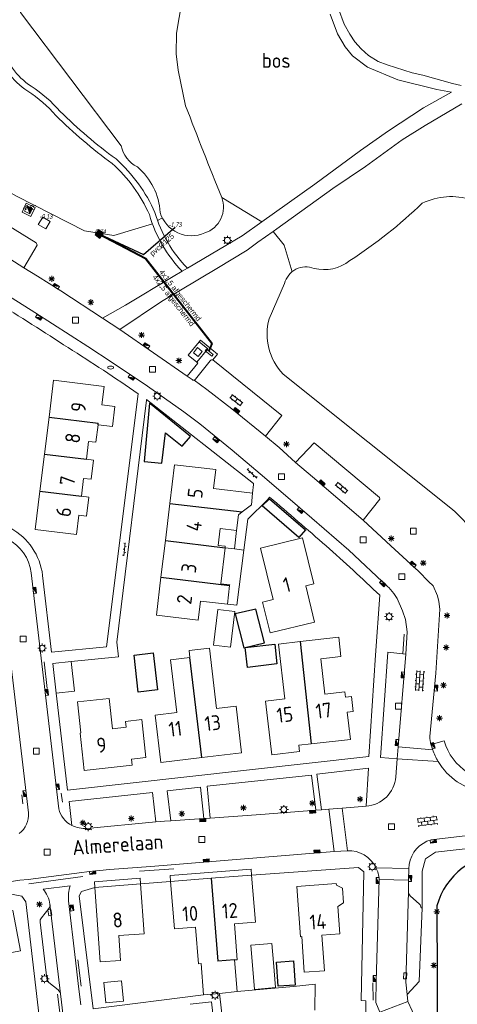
# Model space of a CAD drawing. Extents: x 168769 to 512904, y 516715 to 1559940.
# Tile 79 of 186: x 169229 to 169303, y 519824 to 519989. Entities that reach past the tile are written whole.
import ezdxf
from ezdxf.enums import TextEntityAlignment as Align

# ---------------------------------------------------------------- set-up
doc = ezdxf.new("R2010")
doc.units = 0
doc.header["$MEASUREMENT"] = 0
doc.linetypes.add('ELECTRLEIDING', pattern=[25, 20, -5])
doc.linetypes.add('OVERBOUW', pattern=[2, 1.5, -0.5])
doc.layers.get('0').update_dxf_attribs({"linetype": 'CONTINUOUS'})
for name, color, linetype, lineweight in [('+Overig_opstal_BWT', 4, 'CONTINUOUS', 0), ('B01_HOOFDGEBOUW', 10, 'CONTINUOUS', 0), ('B02_bijgebouw', 12, 'CONTINUOUS', 0), ('B04_KUNSTWERK', 32, 'CONTINUOUS', 0), ('B07_scheidingsmuur', 14, 'CONTINUOUS', 25), ('B16_LUIFEL', 6, 'OVERBOUW', 25), ('H01_HOOGTEPUNT', 7, 'CONTINUOUS', 18), ('L0102_ELECTRICITEITLEIDING', 3, 'ELECTRLEIDING', 25), ('Q04_wegmarkering', 7, 'CONTINUOUS', 0), ('Q21_LANTAARNPAAL', 7, 'CONTINUOUS', 18), ('Q23_kolk', 7, 'CONTINUOUS', 18), ('Q26_BOOM', 7, 'CONTINUOUS', 18), ('Q28_rioolput', 7, 'CONTINUOUS', 18), ('Q722_RIOOLPUT_RWA', 5, 'CONTINUOUS', 18), ('Q78_Hondentoilet', 7, 'CONTINUOUS', 13), ('Q92_BRANDKRAAN', 7, 'CONTINUOUS', 0), ('Q96_STRAATKOLK', 7, 'CONTINUOUS', 0), ('Q97_TROTTOIRKOLK', 7, 'CONTINUOUS', 0), ('S02_symb_open_verh', 7, 'CONTINUOUS', 13), ('T51_CULTUURSCHEIDING', 3, 'CONTINUOUS', 0), ('V00_kant_verharding', 252, 'CONTINUOUS', 0), ('V04_Kant_op_inrit', 254, 'CONTINUOUS', 13), ('V11_VERKEERSDREMPEL', 7, 'CONTINUOUS', 0), ('W00_KANT_WATER', 140, 'CONTINUOUS', 0)]:
    doc.layers.add(name, color=color, linetype=linetype, lineweight=lineweight)
for name, color, linetype in [('B14_dakrand_bijgebouw', 30, 'CONTINUOUS'), ('Q725_Rioolpompput', 5, 'CONTINUOUS'), ('T20_TALUD', 34, 'CONTINUOUS'), ('W10_duiker', 1, 'CONTINUOUS'), ('Z02_Huisnummer', 253, 'CONTINUOUS'), ('Z05_Cultuuraanduiding', 3, 'CONTINUOUS'), ('Z06_STRAATNAAM', 7, 'CONTINUOUS')]:
    doc.layers.add(name, color=color, linetype=linetype)
doc.styles.add('ISOCP', font='isocp.shx', dxfattribs={"height": 1.8})
doc.styles.get("Standard").update_dxf_attribs({"font": 'ISOB.SHX'})

# ---------------------------------------------------------------- blocks, each defined once
blk = doc.blocks.new('Q21')
at = {"color": 0}
for points in [[(-1.5, 0), (-1, 0)], [(-1.06, 1.06), (-0.71, 0.71)], [(0, 1.5), (0, 1)], [(1.06, 1.06), (0.71, 0.71)], [(1.5, 0), (1, 0)], [(-1.06, -1.06), (-0.71, -0.71)], [(0, -1.5), (0, -1)], [(1.06, -1.06), (0.71, -0.71)]]:
    blk.add_lwpolyline(points, dxfattribs=at)
blk.add_circle((0, 0), 1, dxfattribs=at)
blk = doc.blocks.new('Q26')
at = {"color": 0}
for p, q in [((-1, 0), (1, 0)), ((-0.7, 0.7), (0.7, -0.7)), ((0.7, 0.7), (-0.7, -0.7)), ((0, 1), (0, -1))]:
    blk.add_line(p, q, dxfattribs=at)
blk = doc.blocks.new('Q28')
at = {"color": 0}
blk.add_lwpolyline([(1, 1), (1, -1), (-1, -1), (-1, 1)], close=True, dxfattribs=at)
blk = doc.blocks.new('Q97')
blk.add_hatch(color=256).paths.add_polyline_path([(-1, 1), (-1, 0), (1, 1)])
blk.add_line((1, 1), (-1, 0))
at = {"color": 0}
for points in [[(-1, 0), (-1, 1), (1, 1), (1, 0), (-1, 0)], [(0, 0.8), (0, 1)]]:
    blk.add_lwpolyline(points, dxfattribs=at)
blk = doc.blocks.new('Q96')
for p, q in [((-1, 0.88), (1, 0.88)), ((-1, 0.75), (1, 0.75)), ((-1, 0.63), (1, 0.63)), ((-1, 0.5), (1, 0.5)), ((-1, 0.38), (1, 0.38)), ((-1, 0.25), (1, 0.25)), ((-1, 0.12), (1, 0.12))]:
    blk.add_line(p, q)
at = {"color": 0}
blk.add_lwpolyline([(1, 1), (1, 0), (-1, 0), (-1, 1), (1, 1)], dxfattribs=at)
blk = doc.blocks.new('Q92')
at = {"color": 0}
blk.add_ellipse((0, 0), major_axis=(-0.991, 0), ratio=0.499983, start_param=1.570796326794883, end_param=7.853981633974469, dxfattribs=at)
blk = doc.blocks.new('Q23')
at = {"color": 0}
blk.add_lwpolyline([(0.99, -0.5), (-0.99, -0.5), (-0.99, 0.5), (0.99, 0.5), (0.99, -0.5)], dxfattribs=at)
blk = doc.blocks.new('S024')
at = {"color": 0}
for p, q in [((0, 1.2), (6.7, 1.2)), ((0, 0), (6.7, 0)), ((0.2, 1.2), (0.2, 0)), ((1.25, 1.5), (1.25, 1.2)), ((1.25, 0), (1.25, -1.2)), ((2.3, 1.2), (2.3, 0)), ((3.35, 1.5), (3.35, 1.2)), ((3.35, 0), (3.35, -1.2)), ((4.4, 1.2), (4.4, 0)), ((5.45, 1.5), (5.45, 1.2)), ((5.45, 0), (5.45, -1.2)), ((6.5, 1.2), (6.5, 0)), ((0, -1.2), (6.7, -1.2)), ((0.2, -1.2), (0.2, -1.5)), ((2.3, -1.2), (2.3, -1.5)), ((4.4, -1.2), (4.4, -1.5)), ((6.5, -1.2), (6.5, -1.5))]:
    blk.add_line(p, q, dxfattribs=at)
blk = doc.blocks.new('S022')
at = {"color": 0}
for p, q in [((0.01, 1.15), (0.31, 1.15)), ((0.31, -2.3), (0.31, 2.3)), ((0.31, 2.1), (1.51, 2.1)), ((0.31, 0), (1.51, 0)), ((1.51, -2.3), (1.51, 2.3)), ((1.51, 1.05), (1.81, 1.05)), ((0.01, -1.15), (0.31, -1.15)), ((0.31, -2.1), (1.51, -2.1)), ((1.51, -1.05), (1.81, -1.05))]:
    blk.add_line(p, q, dxfattribs=at)
blk = doc.blocks.new('S026')
for p, q in [((0, 0), (4.4, 0)), ((0.2, 0.5), (0.2, 0)), ((1.2, 0), (1.2, -0.5)), ((2.2, 0.5), (2.2, 0)), ((3.2, 0), (3.2, -0.5)), ((4.2, 0.5), (4.2, 0))]:
    blk.add_line(p, q)
blk = doc.blocks.new('Q722')
for points in [[(-1, 1), (1, -1)], [(-1, -1), (1, -1), (1, 1), (-1, 1), (-1, -1)], [(-0.8, 0.8), (-1, 0.8)], [(-0.6, 0.6), (-1, 0.6)], [(-0.4, 0.4), (-1, 0.4)], [(-0.2, 0.2), (-1, 0.2)], [(-1, 0), (0, 0)], [(0.2, -0.2), (-1, -0.2)], [(0.4, -0.4), (-1, -0.4)], [(0.6, -0.6), (-1, -0.6)], [(0.8, -0.8), (-1, -0.8)]]:
    blk.add_lwpolyline(points)
blk = doc.blocks.new('Q725')
for points in [[(-1, -1), (1, -1), (1, 1), (-1, 1), (-1, -1)], [(1, 0.6), (-1, 0.6)], [(1, 0.2), (-1, 0.2)], [(-1, -0.2), (1, -0.2)], [(-1, -0.6), (1, -0.6)]]:
    blk.add_lwpolyline(points)

msp = doc.modelspace()

# ---------------------------------------------------------------- linework, layer by layer
at = {"layer": '+Overig_opstal_BWT'}
msp.add_lwpolyline([(169260.23, 519933.81), (169260.45, 519934.09), (169261.57, 519933.18), (169261.35, 519932.91), (169260.23, 519933.81)], dxfattribs=at)
at = {"layer": 'B01_HOOFDGEBOUW'}
for p, q in [((169262.41, 519901.1), (169262.75, 519903.92)), ((169262.75, 519903.92), (169265.51, 519903.59)), ((169263.62, 519900.96), (169262.41, 519901.1)), ((169262.87, 519894.66), (169263.59, 519900.71)), ((169264.36, 519894.48), (169262.87, 519894.66)), ((169263.97, 519891.24), (169264.34, 519894.35)), ((169263.97, 519891.2), (169263.97, 519891.24))]:
    msp.add_line(p, q, dxfattribs=at)
for points in [[(169234, 519922.64), (169234.77, 519928.86)], [(169242.25, 519921.37), (169244.65, 519921.08), (169245.06, 519924.46), (169242.9, 519924.73), (169243.28, 519927.81), (169234.77, 519928.86)], [(169233.24, 519916.45), (169234, 519922.64)], [(169241.89, 519918.43), (169242.25, 519921.37)], [(169241.89, 519918.43), (169240.65, 519918.58), (169240.28, 519915.59)], [(169232.47, 519910.21), (169233.24, 519916.45)], [(169240.28, 519915.59), (169241.48, 519915.44), (169241.09, 519912.22), (169239.81, 519912.37), (169239.44, 519909.35)], [(169254.28, 519908.12), (169255.06, 519914.66), (169262.01, 519913.84), (169261.63, 519910.66)], [(169268.17, 519909.88), (169261.63, 519910.66)], [(169239.44, 519909.35), (169240.7, 519909.2), (169240.31, 519906.03), (169239.01, 519906.19), (169238.61, 519902.94), (169231.68, 519903.79), (169232.47, 519910.21)], [(169268.17, 519909.88), (169268.01, 519907.91), (169266.48, 519906.74)], [(169253.55, 519901.94), (169254.28, 519908.12)], [(169265.83, 519906.26), (169265.51, 519903.59)], [(169266.48, 519906.74), (169265.83, 519906.26)], [(169277.14, 519894.3), (169278.48, 519894.63), (169276.58, 519902.35), (169269.56, 519900.62), (169271.68, 519892.01), (169269.89, 519891.57), (169271.17, 519886.38), (169278.63, 519888.22), (169277.14, 519894.3)], [(169252.81, 519895.74), (169253.55, 519901.94)], [(169263.62, 519900.96), (169263.59, 519900.71)], [(169259.08, 519888.56), (169252.05, 519889.4), (169252.81, 519895.74)], [(169264.36, 519894.48), (169264.34, 519894.35)], [(169259.08, 519888.56), (169259.46, 519891.74), (169263.97, 519891.2)], [(169283.71, 519876.48), (169280.35, 519876.09), (169279.66, 519882.03), (169283.04, 519882.41), (169282.67, 519885.67), (169276.19, 519884.93)], [(169257.53, 519883.42), (169260.94, 519883.82)], [(169265.42, 519874.1), (169262.15, 519873.71), (169260.94, 519883.82)], [(169276.19, 519884.93), (169272.56, 519884.51), (169273.62, 519875.3), (169270.36, 519874.92), (169271.42, 519865.93), (169276.07, 519866.47), (169275.95, 519867.5), (169278.05, 519867.74)], [(169254.41, 519881.89), (169257.66, 519882.28)], [(169257.66, 519882.28), (169257.53, 519883.42)], [(169254.41, 519881.89), (169255.48, 519873), (169251.86, 519872.57), (169252.81, 519864.62), (169259.68, 519865.44)], [(169283.71, 519876.48), (169283.81, 519875.58), (169284.8, 519875.7), (169285.1, 519873.17)], [(169259.68, 519865.44), (169266.36, 519866.24), (169265.42, 519874.1)], [(169278.05, 519867.74), (169284.63, 519868.5), (169284.1, 519873.06)], [(169284.1, 519873.06), (169285.1, 519873.17)], [(169241.7, 519843.58), (169242.58, 519831.11), (169246.02, 519831.35), (169245.72, 519835.55), (169249.98, 519835.84), (169249.39, 519844.2)], [(169249.39, 519844.2), (169241.7, 519843.58)], [(169261.25, 519845.15), (169254.42, 519844.6)], [(169255.06, 519836.67), (169254.42, 519844.6)], [(169268.04, 519845.7), (169261.25, 519845.15)], [(169265.64, 519831.47), (169265.16, 519837.51), (169268.68, 519837.79), (169268.04, 519845.7)], [(169282.26, 519844.28), (169275.64, 519843.8), (169276.25, 519835.33), (169276.46, 519835.35), (169276.89, 519829.36), (169280.26, 519829.6), (169279.83, 519835.59), (169282.87, 519835.81)], [(169282.26, 519844.28), (169282.28, 519843.98)], [(169283.32, 519843.51), (169282.28, 519843.98)], [(169283.32, 519843.51), (169283.5, 519841.01)], [(169283.5, 519841.01), (169282.54, 519840.39)], [(169227.9, 519839.75), (169219.37, 519838.11), (169220.6, 519831.7), (169219.67, 519831.52), (169220.86, 519825.35), (169224.17, 519825.99), (169223.06, 519831.77), (169229.21, 519832.96), (169227.9, 519839.75)], [(169282.54, 519840.39), (169282.87, 519835.81)], [(169255.06, 519836.67), (169258.62, 519836.95), (169259.11, 519830.77), (169259.56, 519830.81), (169259.98, 519825.55)], [(169265.64, 519831.47), (169265.19, 519831.44)], [(169265.19, 519831.44), (169265.63, 519826.11)], [(169265.63, 519826.11), (169262.65, 519825.81)], [(169275.09, 519826.99), (169265.63, 519826.11)], [(169275.09, 519826.99), (169278.69, 519827.34), (169278.67, 519822.97)], [(169257.73, 519823.97), (169261.3, 519824.39), (169261.71, 519820.96)], [(169262.65, 519825.81), (169259.98, 519825.55)], [(169262.65, 519825.81), (169263.15, 519821.47), (169272.23, 519821.4)]]:
    msp.add_lwpolyline(points, dxfattribs=at)
msp.add_lwpolyline([(169239.89, 519863.28), (169247.99, 519864.18), (169247.88, 519865.18), (169250.29, 519865.45), (169249.58, 519871.84), (169246.86, 519871.53), (169246.97, 519870.54), (169244.69, 519870.29), (169244.12, 519875.36), (169238.8, 519874.8), (169239.35, 519869.59), (169239.25, 519869.57)], close=True, dxfattribs=at)
at = {"layer": 'B02_bijgebouw'}
for points in [[(169232.19, 519955.06), (169233.44, 519954.29), (169234.21, 519955.52), (169232.96, 519956.29), (169232.19, 519955.06)], [(169263.59, 519900.71), (169265.16, 519900.51)], [(169265.16, 519900.51), (169266.73, 519900.31)], [(169266.73, 519900.31), (169265.53, 519891.05), (169263.97, 519891.24)], [(169264.51, 519883.99), (169265.24, 519889.97), (169262.36, 519890.32), (169261.63, 519884.34), (169264.51, 519883.99)], [(169234.65, 519881.25), (169235.23, 519876.24), (169238.31, 519876.59), (169237.73, 519881.61), (169234.65, 519881.25)], [(169271.69, 519831.01), (169271.43, 519834.18), (169267.92, 519833.9), (169268.54, 519826.46)], [(169268.54, 519826.46), (169272.04, 519826.82), (169271.69, 519831.01)], [(169243.21, 519827.63), (169246.16, 519827.93), (169246.51, 519824.48), (169243.56, 519824.2), (169243.21, 519827.63)]]:
    msp.add_lwpolyline(points, dxfattribs=at)
at = {"layer": 'B04_KUNSTWERK'}
for points in [[(169258.86, 519931.88), (169257.38, 519933.1), (169259.23, 519935.33), (169260.68, 519934.12), (169258.86, 519931.88)], [(169259.76, 519933.69), (169258.97, 519934.34), (169258.27, 519933.49), (169259.05, 519932.85), (169259.76, 519933.69)]]:
    msp.add_lwpolyline(points, dxfattribs=at)
at = {"layer": 'B07_scheidingsmuur'}
for points in [[(169234, 519922.64), (169242.28, 519921.62)], [(169242.25, 519921.37), (169242.28, 519921.62)], [(169233.24, 519916.45), (169240.28, 519915.59)], [(169232.47, 519910.21), (169239.44, 519909.35)], [(169254.28, 519908.12), (169266.48, 519906.74)], [(169253.55, 519901.94), (169263.59, 519900.71)], [(169252.81, 519895.74), (169264.34, 519894.35)], [(169276.19, 519884.93), (169278.05, 519867.74)], [(169259.68, 519865.44), (169257.66, 519882.28)], [(169261.25, 519845.15), (169262.37, 519831.21)], [(169265.19, 519831.44), (169262.37, 519831.21)]]:
    msp.add_lwpolyline(points, dxfattribs=at)
at = {"layer": 'B14_dakrand_bijgebouw'}
for points in [[(169250.89, 519925.02), (169249.99, 519915.19), (169252.97, 519914.93), (169253.57, 519920), (169256.39, 519917.8), (169257.77, 519919.39), (169250.89, 519925.02)], [(169271.95, 519884.5), (169272.27, 519881.19), (169267.34, 519880.58), (169266.98, 519883.97), (169271.95, 519884.5)], [(169251.48, 519883.05), (169252.25, 519876.81), (169249, 519876.41), (169248.28, 519882.65)], [(169248.28, 519882.65), (169251.48, 519883.05)], [(169275.09, 519831.27), (169275.37, 519827.2), (169272.48, 519827), (169272.2, 519831.06), (169275.09, 519831.27)]]:
    msp.add_lwpolyline(points, dxfattribs=at)
for points in [[(169271.02, 519908.94), (169277.09, 519903.71), (169275.99, 519902.42), (169269.8, 519907.77)], [(169266.74, 519883.91), (169270.23, 519884.72), (169268.75, 519890.39), (169265.26, 519889.58)]]:
    msp.add_lwpolyline(points, close=True, dxfattribs=at)
at = {"layer": 'B16_LUIFEL'}
msp.add_line((169277.22, 519903.6), (169277.22, 519903.6), dxfattribs=at)
at = {"layer": 'L0102_ELECTRICITEITLEIDING'}
for points in [[(169260.83, 519933.78), (169261.37, 519935.04), (169250.29, 519949.23), (169242.39, 519953.36)], [(169260.91, 519933.72), (169261.48, 519935.06), (169250.35, 519949.31), (169242.43, 519953.44)]]:
    msp.add_lwpolyline(points, dxfattribs=at)
at = {"layer": 'Q04_wegmarkering'}
for points in [[(169229.79, 519947.77), (169221.27, 519953.16), (169211.67, 519958.3), (169202.63, 519963.35), (169193.73, 519967.74), (169190.44, 519969.21)], [(169258.37, 519928.88), (169260.51, 519927.32), (169264.72, 519924.07), (169270.35, 519919.47)], [(169275.44, 519915.06), (169278.26, 519912.63), (169286.76, 519905.35)], [(169294.39, 519842.88), (169293.94, 519827.71), (169294.19, 519825.65)], [(169235.91, 519825.74), (169234.16, 519840.82)]]:
    msp.add_lwpolyline(points, dxfattribs=at)
at = {"layer": 'T20_TALUD'}
msp.add_lwpolyline([(169322.21, 519840.82, 0.750475), (169299.17, 519840.53)], format="xyb", dxfattribs=at)
msp.add_lwpolyline([(169299.17, 519840.53), (169299.37, 519791.16)], dxfattribs=at)
at = {"layer": 'T51_CULTUURSCHEIDING'}
for points in [[(169251.37, 519955.15), (169244.88, 519953.18), (169239.96, 519953.96), (169228.66, 519959.72), (169204.59, 519973.11), (169155.74, 519996.24), (169144.8, 519998.81), (169133.94, 519999.62), (169127.03, 520001.92), (169124.18, 520004.7), (169122.88, 520011.01), (169123.43, 520020.03), (169122.42, 520031.59), (169110.54, 520073.83)], [(169263.02, 519959.58), (169269.78, 519955.5)], [(169252.23, 519955.71), (169253.04, 519956.13)], [(169271.66, 519953.88), (169273.51, 519951.56), (169274.83, 519947.09)]]:
    msp.add_lwpolyline(points, dxfattribs=at)
at = {"layer": 'V00_kant_verharding'}
for points in [[(169098.43, 520104.5, 0.307065), (169100.52, 520103.33, -0.118991), (169120.2, 520102.65), (169136.77, 520096.43, -0.170307), (169151.93, 520083.78, 0.0311), (169176.18, 520048.08, 0.228126), (169182.38, 520043.88, -0.268908), (169191.39, 520036.82, 0.054454), (169198.78, 520021.27, -0.087789), (169204.79, 520006.43, 0.251676), (169212.45, 519999.14, -0.161672), (169226.08, 519985.22, 0.188264), (169230.99, 519978.27, -0.072835), (169235.88, 519974.04, 0.039064), (169245.26, 519966.05, -0.107715), (169251.8, 519957.04, 0.125335), (169257.25, 519947.72)], [(169099.72, 520100.48, -0.411417), (169100.55, 520102.31, -0.119818), (169119.89, 520101.7), (169136.42, 520095.5, -0.170296), (169151.07, 520083.27, 0.031052), (169175.35, 520047.52, 0.226391), (169182.23, 520042.89, -0.268432), (169190.45, 520036.47, 0.054391), (169197.93, 520020.74, -0.088102), (169203.82, 520006.17, 0.250538), (169212.08, 519998.21, -0.159921), (169225.14, 519984.87, 0.186213), (169230.45, 519977.43, -0.073358), (169235.15, 519973.36, 0.039022), (169244.63, 519965.27, -0.106558), (169250.86, 519956.69, 0.121787), (169256.36, 519947.2, 0.121787)], [(169243.68, 519884.04), (169234.43, 519883.16), (169232.93, 519896.07, 0.238649), (169227.56, 519903.99), (169220.78, 519906.87), (169225.01, 519942.09)], [(169225.01, 519942.09, -0.005123), (169237.22, 519934.34, -0.009581), (169248.97, 519926.6)], [(169237.83, 519854.04, -0.225893), (169235.63, 519856.85), (169231, 519896.49, 0.258581), (169227, 519902.16), (169140.05, 519938.83)], [(169257.23, 519929.55), (169258.04, 519928.98, 0.435491), (169258.64, 519929.02), (169261.07, 519932.13, -0.26597), (169261.55, 519932.27)], [(169146.11, 519930.66), (169223.76, 519897.87, -0.257131), (169225.97, 519895.02), (169230.56, 519856.17, -0.257651), (169228.99, 519852.68)], [(169271.06, 519909.21, -0.0042), (169280.55, 519901.02, -0.011592), (169289.58, 519892.71)], [(169298.21, 519867.65, -0.076838), (169297.96, 519869.01)], [(169298.21, 519867.65), (169300.41, 519868.24, 0.179168), (169304.32, 519862.92)], [(169298.46, 519866.77, -0.021506), (169298.21, 519867.65)], [(169299.39, 519864.77, -0.051995), (169298.46, 519866.77)], [(169306.92, 519859.68, -0.223678), (169299.39, 519864.77)], [(169292.29, 519862.19, -0.366433), (169287.26, 519857.26)], [(169237.83, 519854.04, 0.140081), (169240.37, 519853.54), (169251.95, 519854.62)], [(169312.44, 519853.31), (169310.06, 519853.01), (169298.2, 519851.61, 0.302179), (169294.52, 519847.47), (169294.45, 519846.81), (169294.41, 519844.83), (169294.39, 519842.88, 0.167865), (169294.66, 519842.22), (169296.22, 519840.83, -0.187007), (169296.5, 519840.2), (169296.68, 519840.2)], [(169281.92, 519849.63), (169284.14, 519849.76, -0.307124), (169288.92, 519846.93, -0.116829), (169289.46, 519844.94)], [(169235.91, 519825.74, 0.194138), (169235.53, 519826.4), (169233.95, 519827.64), (169233.72, 519827.95), (169233.61, 519828.32), (169232.51, 519837.77, -0.211978), (169232.72, 519838.5), (169233.97, 519840.07, 0.220787), (169234.16, 519840.82, 0.132697), (169233.02, 519843.33), (169237.55, 519843.88, 0.096843), (169237.29, 519841.37), (169238.43, 519831.42)]]:
    msp.add_lwpolyline(points, format="xyb", dxfattribs=at)
for points in [[(169281.24, 519990.39), (169282.47, 519987.06), (169283.74, 519984.91), (169285.01, 519983.36), (169287.5, 519981.46), (169292.61, 519979.36), (169299.17, 519977.75), (169301.64, 519977.28), (169296.91, 519974.64), (169291.06, 519970.78), (169286.36, 519967.45), (169278.64, 519961.79), (169269.78, 519955.5), (169266.46, 519953.15)], [(169303.26, 519978.39), (169301.77, 519978.72), (169296.8, 519980.12), (169295.03, 519980.52), (169290.81, 519981.85), (169289.31, 519982.43), (169287.69, 519983.45), (169286.43, 519984.56), (169285.39, 519985.72), (169284.54, 519987.01), (169283.59, 519988.72), (169282.65, 519991.26)], [(169147.8, 519981.13), (169163.17, 519975.46), (169178.28, 519968.93), (169192.79, 519962.37), (169204.08, 519956.55), (169213.37, 519951.38), (169224.54, 519944.69), (169231.63, 519940.23), (169240.53, 519934.54), (169244.62, 519931.86), (169250.56, 519927.89), (169256.64, 519923.54), (169259.33, 519921.51), (169264.79, 519917.08), (169269.46, 519913.15), (169274.14, 519909.14), (169278.14, 519905.7), (169284.36, 519900.29), (169290.92, 519894.16)], [(169303.36, 519975.33), (169297.18, 519971.7), (169293.31, 519969.24), (169287.15, 519964.81), (169281.67, 519961.06), (169272.3, 519954.32), (169271.66, 519953.88), (169269.11, 519952.09), (169267.31, 519950.72), (169262.22, 519947.66), (169252.91, 519942.08), (169245.91, 519937.36)], [(169190.44, 519969.21), (169192.49, 519973.13), (169192.8, 519973.34), (169195.56, 519972.13), (169201.74, 519969.1), (169208.88, 519965.41), (169223.55, 519957.07), (169231.82, 519951.95), (169232.01, 519951.57), (169229.79, 519947.77)], [(169230.18, 519958.64), (169229.47, 519957.11), (169230.97, 519956.39), (169231.68, 519957.91), (169230.18, 519958.64)], [(169257.25, 519947.72), (169266.46, 519953.15)], [(169229.79, 519947.77), (169232.04, 519946.36), (169235.96, 519943.87), (169242.96, 519939.29)], [(169254.86, 519946.32), (169256.36, 519947.2)], [(169256.36, 519947.2), (169257.25, 519947.72)], [(169254.86, 519946.32), (169246.83, 519941.49), (169242.96, 519939.29)], [(169242.96, 519939.29), (169245.91, 519937.36)], [(169257.23, 519929.55), (169245.91, 519937.36)], [(169261.55, 519932.27), (169262.3, 519933.22), (169259.45, 519935.59), (169259.23, 519935.33)], [(169258.86, 519931.88), (169259, 519931.75), (169257.23, 519929.55)], [(169261.55, 519932.27), (169273.14, 519922.95)], [(169248.97, 519926.6), (169243.68, 519884.04)], [(169250.36, 519925.5), (169245.41, 519884.83)], [(169250.36, 519925.5), (169250.37, 519925.62)], [(169250.37, 519925.62), (169268.37, 519911.52)], [(169273.14, 519922.95), (169270.35, 519919.47)], [(169270.35, 519919.47), (169272.65, 519917.58), (169275.44, 519915.06)], [(169286.76, 519905.35), (169289.56, 519908.9), (169289.55, 519909.18), (169278.57, 519918.32), (169275.44, 519915.06)], [(169268.17, 519909.88), (169268.35, 519911.35)], [(169268.35, 519911.35), (169268.37, 519911.52)], [(169270.69, 519908.76), (169267.4, 519905.5)], [(169270.69, 519908.76), (169271.06, 519909.21)], [(169267.4, 519905.5), (169266.73, 519900.31)], [(169286.76, 519905.35), (169291.41, 519901.03), (169296.11, 519896.72), (169297.74, 519895.05), (169298.52, 519894.28), (169299.25, 519892.65), (169299.49, 519891.7), (169299.65, 519890.37), (169298.98, 519879.64)], [(169265.51, 519903.59), (169265.16, 519900.51)], [(169290.92, 519894.16), (169291.07, 519894.02), (169291.91, 519893.02), (169292.52, 519892.16), (169293.37, 519890.1), (169293.89, 519888.63), (169294.2, 519886.58), (169293.97, 519882.84), (169293.97, 519882.81)], [(169287.72, 519865.65), (169288.83, 519882.64), (169289.58, 519892.71)], [(169245.41, 519884.83), (169245.69, 519882.36)], [(169237.73, 519881.61), (169245.69, 519882.36)], [(169292.5, 519865.24), (169289.72, 519865.48), (169290.95, 519883.15), (169293.97, 519882.81)], [(169293.97, 519882.81), (169292.66, 519867.24)], [(169298.98, 519879.64), (169297.96, 519869.01)], [(169237.1, 519859.94), (169235.23, 519876.24)], [(169287.72, 519865.65), (169237.1, 519859.94)], [(169292.66, 519867.24), (169292.5, 519865.24)], [(169292.5, 519865.24), (169292.29, 519862.19)], [(169261.08, 519855.28), (169260.58, 519860.64), (169278.1, 519862.51), (169278.83, 519856.6)], [(169279.8, 519856.68), (169278.99, 519862.66), (169287.68, 519863.66), (169287.26, 519857.26)], [(169237.83, 519854.04), (169237.37, 519858.07), (169251.39, 519859.59)], [(169251.95, 519854.62), (169251.39, 519859.59)], [(169254.45, 519854.83), (169253.85, 519859.85), (169259.46, 519860.47), (169260.04, 519855.21)], [(169261.08, 519855.28), (169269.6, 519855.87), (169278.83, 519856.6)], [(169278.83, 519856.6), (169279.8, 519856.68)], [(169279.8, 519856.68), (169281.01, 519856.76)], [(169287.26, 519857.26), (169283.23, 519856.95), (169281.01, 519856.76)], [(169251.95, 519854.62), (169253.39, 519854.75), (169254.45, 519854.83)], [(169254.45, 519854.83), (169260.04, 519855.21)], [(169260.04, 519855.21), (169261.08, 519855.28)], [(169298.92, 519849.53), (169312.82, 519851.09)], [(169251.11, 519847.12), (169281.92, 519849.63)], [(169296.68, 519840.2), (169296.7, 519846.37), (169297.23, 519848.43), (169298.92, 519849.53)], [(169230.48, 519844.97), (169239.53, 519846.12)], [(169239.53, 519846.12), (169240.38, 519846.24)], [(169240.38, 519846.24), (169244.16, 519846.61)], [(169244.16, 519846.61), (169251.11, 519847.12)], [(169268.04, 519845.7), (169267.97, 519846.7), (169254.34, 519845.6)], [(169286.39, 519816.34), (169287.24, 519816.36), (169287.25, 519824.55), (169286.46, 519824.61), (169286.9, 519846.25), (169285.99, 519846.97), (169268.04, 519845.7)], [(169229.08, 519844.84), (169225.2, 519844.2)], [(169229.08, 519844.84), (169230.48, 519844.97)], [(169249.39, 519844.2), (169249.31, 519845.2), (169241.66, 519844.58)], [(169241.7, 519843.58), (169241.66, 519844.58)], [(169254.42, 519844.6), (169249.39, 519844.2)], [(169254.42, 519844.6), (169254.34, 519845.6)], [(169288.94, 519827.86), (169289.46, 519844.94)], [(169259.96, 519825.54), (169241.43, 519823.22), (169239.05, 519842.18), (169239.44, 519842.96), (169241.7, 519843.58)], [(169229.07, 519821.21), (169232.32, 519821.93), (169230.12, 519841.19), (169229.42, 519842.17), (169227.97, 519842.41), (169213.22, 519839.5), (169192.71, 519835.38), (169192.32, 519835.3), (169191.3, 519835.17), (169190.11, 519834.21), (169189.99, 519832.82), (169190.79, 519825.68), (169191.33, 519818.54)], [(169294.27, 519824.45), (169294.19, 519825.65), (169296.2, 519827.78), (169296.68, 519840.2)], [(169238.43, 519831.42), (169238.95, 519826.94)], [(169288.94, 519827.86), (169288.91, 519824.28)], [(169238.95, 519826.94), (169239.33, 519823.91)], [(169235.91, 519825.74), (169236.92, 519817.27)], [(169289.6, 519822.63), (169288.91, 519824.28)], [(169294.27, 519824.45), (169295.73, 519821.33)]]:
    msp.add_lwpolyline(points, dxfattribs=at)
at = {"layer": 'V04_Kant_op_inrit'}
for points in [[(169293.47, 519882.87), (169293.67, 519886.21)], [(169233.18, 519881.51), (169233.7, 519877.03)], [(169229.42, 519859.17), (169229.59, 519857.65)], [(169236.26, 519857.93), (169236.07, 519859.45)], [(169255, 519846.76), (169249.23, 519846.33)], [(169239.66, 519845.43), (169230.61, 519844.22)], [(169239.4, 519827), (169238.87, 519831.47)], [(169288.42, 519827.6), (169288.45, 519824.68)], [(169236.48, 519817.22), (169235.44, 519825.68)]]:
    msp.add_lwpolyline(points, dxfattribs=at)
at = {"layer": 'V11_VERKEERSDREMPEL'}
for points in [[(169292.66, 519867.24), (169298.46, 519866.77)], [(169292.5, 519865.24), (169299.39, 519864.77)], [(169281.01, 519856.76), (169281.92, 519849.63)], [(169283.23, 519856.95), (169284.14, 519849.76)], [(169288.92, 519846.93), (169294.45, 519846.81)], [(169289.46, 519844.94), (169294.41, 519844.83)], [(169289.6, 519822.63), (169294.27, 519824.45)]]:
    msp.add_lwpolyline(points, dxfattribs=at)
at = {"layer": 'W00_KANT_WATER'}
for points in [[(169112.88, 520110.63, 0.14682), (169114.99, 520107.22), (169121.14, 520105.75), (169148.76, 520094.96), (169155.53, 520091.33, -0.118115), (169179.28, 520074.89, -0.075099), (169189.48, 520059.06, -0.045401), (169194.22, 520045.3, 0.049803), (169198.56, 520033.03, -0.059806), (169200.39, 520027.52, 0.124944), (169204.64, 520019.17, -0.257746), (169207, 520013.72, 0.335133), (169208.33, 520009.3, 0.024374), (169221.85, 519993.48, 0.238816), (169223.56, 519992.87, -0.081173), (169226.95, 519992.74, -0.193272), (169229.23, 519990.64), (169246.12, 519968.28, 0.224557), (169248.84, 519964.7, -0.206518), (169252.67, 519957.06, 0.451749), (169260.2, 519953.61, 0.426392), (169263.02, 519959.58, -0.00536), (169256.95, 519974.98)], [(169353.42, 519953.54), (169342.84, 519929.93, -0.297076), (169340.79, 519928.38, 0.149119), (169338.05, 519926.07), (169325.36, 519899.22, -0.224957), (169316.01, 519894.67, -0.231989), (169308.28, 519899.59, 0.059512), (169301.77, 519907.15), (169273.32, 519929.9, -0.261758), (169270.97, 519939.17), (169273.58, 519945.11, -0.457208), (169278.55, 519947.65, 0.234585), (169284.54, 519948.97, 0.048599), (169296.72, 519958.62, -0.191692), (169304.94, 519959.19, 0.00932), (169314.54, 519952.3, -0.17342), (169320.43, 519948.29, 0.184654), (169324.92, 519942.99, -0.535882), (169327.91, 519940.92, 0.106701), (169329.37, 519939.31), (169330.52, 519938.17)]]:
    msp.add_lwpolyline(points, format="xyb", dxfattribs=at)
msp.add_lwpolyline([(169257.2, 519997.8), (169255.41, 519987.2), (169255.38, 519983.71), (169255.68, 519980.95), (169256.95, 519974.98)], dxfattribs=at)
at = {"layer": 'W10_duiker'}
msp.add_lwpolyline([(169242.43, 519953.44), (169249.89, 519949.97), (169255.17, 519954.6)], dxfattribs=at)

# ---------------------------------------------------------------- block references
at = {"layer": 'Q21_LANTAARNPAAL', "xscale": 0.5, "yscale": 0.5}
for p in [(169263.97, 519952.37), (169252.19, 519926.2), (169291.14, 519889.13), (169232.85, 519883.84), (169273.46, 519856.71), (169240.59, 519853.84), (169288.31, 519847.1), (169233.27, 519828.27), (169261.9, 519825.5)]:
    msp.add_blockref('Q21', p, dxfattribs=at)
at = {"layer": 'Q23_kolk'}
for p, xscale, yscale, rotation in [((169234.13, 519839.4), 0.5, 0.5, 99.30645426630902), ((169293.83, 519828.76), 0.4999999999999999, 0.4999999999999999, 268.1550412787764)]:
    msp.add_blockref('Q23', p, dxfattribs=dict(at, xscale=xscale, yscale=yscale, rotation=rotation))
at = {"layer": 'Q26_BOOM', "xscale": 0.5, "yscale": 0.5}
for p in [(169234.45, 519945.91), (169241.03, 519941.96), (169249.56, 519936.46), (169255.83, 519932.15), (169273.88, 519918.11), (169291.51, 519902.26), (169296.88, 519898.14), (169300.87, 519889.31), (169300.73, 519883.95), (169300.28, 519877.59), (169299.62, 519872.06), (169266.66, 519857), (169278.24, 519857.78), (169286.25, 519858.45), (169247.83, 519855.21), (169256.33, 519856.01), (169239.68, 519854.48), (169232.38, 519840.78), (169299.17, 519839.53), (169298.66, 519830.52)]:
    msp.add_blockref('Q26', p, dxfattribs=at)
at = {"layer": 'Q28_rioolput', "xscale": 0.5, "yscale": 0.5}
for p in [(169238.46, 519938.95), (169251.4, 519930.69), (169273.04, 519912.65), (169295.21, 519903.48), (169286.76, 519902.05), (169293.26, 519895.85), (169229.67, 519885.37), (169292.74, 519874.09), (169231.87, 519866.53), (169291.55, 519853.83), (169259.66, 519851.65), (169233.7, 519849.55)]:
    msp.add_blockref('Q28', p, dxfattribs=at)
at = {"layer": 'Q722_RIOOLPUT_RWA', "xscale": 0.5, "yscale": 0.5, "zscale": 0.5, "rotation": 153.5240903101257}
msp.add_blockref('Q722', (169230.58, 519957.5), dxfattribs=at)
at = {"layer": 'Q725_Rioolpompput', "xscale": 0.5, "yscale": 0.5, "zscale": 0.5, "rotation": 323.2378905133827}
msp.add_blockref('Q725', (169242.43, 519953.44), dxfattribs=at)
at = {"layer": 'Q92_BRANDKRAAN', "xscale": 0.5, "yscale": 0.5}
msp.add_blockref('Q92', (169244.36, 519930.99), dxfattribs=at)
at = {"layer": 'Q96_STRAATKOLK'}
for p, xscale, yscale, rotation in [((169265.36, 519923.57), 0.5, 0.5, 320.5529710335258), ((169279.7, 519911.4), 0.5, 0.5, 319.4220723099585), ((169278.29, 519856.58), 0.5, 0.5, 185.2646538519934), ((169259.83, 519855.17), 0.5000000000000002, 0.5000000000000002, 184.1838678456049), ((169279.04, 519849.39), 0.4999999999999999, 0.4999999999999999, 3.275402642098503), ((169260.43, 519847.88), 0.5, 0.5, 4.570486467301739)]:
    msp.add_blockref('Q96', p, dxfattribs=dict(at, xscale=xscale, yscale=yscale, rotation=rotation))
at = {"layer": 'Q97_TROTTOIRKOLK'}
for p, xscale, yscale, rotation in [((169235.05, 519944.45), 0.5, 0.5, 327.5882705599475), ((169232.43, 519939.63), 0.5, 0.5, 148.1864393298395), ((169250.26, 519934.48), 0.5, 0.5, 326.5011168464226), ((169248, 519929.54), 0.5, 0.5, 146.9074888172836), ((169262.21, 519919.03), 0.5, 0.5, 140.277162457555), ((169276.39, 519907.19), 0.4999999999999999, 0.4999999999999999, 139.6649998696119), ((169295, 519897.74), 0.5, 0.5, 317.529249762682), ((169231.35, 519893.53), 0.5, 0.5, 276.6761445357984), ((169290.22, 519894.86), 0.5, 0.5, 136.4922160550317), ((169293.68, 519879.32), 0.5, 0.5, 86.33496837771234), ((169298.79, 519877.13), 0.4999999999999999, 0.4999999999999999, 265.4724512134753), ((169233.35, 519876.37), 0.5, 0.5, 276.6761445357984), ((169292.71, 519867.96), 0.5, 0.5, 86.33496837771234), ((169298.26, 519867.37), 0.5, 0.5, 288.0266722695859), ((169235.2, 519860.49), 0.4999999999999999, 0.4999999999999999, 276.6761445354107), ((169230.18, 519859.39), 0.5, 0.5, 97.04000750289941), ((169298.53, 519851.62), 0.4999999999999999, 0.4999999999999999, 188.1727648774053), ((169241.31, 519846.33), 0.4999999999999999, 0.4999999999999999, 186.1779017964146), ((169289.46, 519844.78), 0.4999999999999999, 0.4999999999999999, 90.60309119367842), ((169294.42, 519845.12), 0.5, 0.5, 267.4130945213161), ((169237.6, 519840.15), 0.5, 0.5, 277.3013762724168), ((169288.95, 519828.29), 0.4999999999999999, 0.4999999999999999, 88.319116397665)]:
    msp.add_blockref('Q97', p, dxfattribs=dict(at, xscale=xscale, yscale=yscale, rotation=rotation))
at = {"layer": 'S02_symb_open_verh'}
for name, p, xscale, yscale, rotation in [('S022', (169265.19, 519925.15), 0.4999999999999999, 0.4999999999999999, 52.34787098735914), ('S026', (169267.28, 519913.9), 0.5, 0.5, 317.2179112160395), ('S022', (169282.86, 519910.43), 0.5, 0.5, 49.42572529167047), ('S026', (169246.58, 519899.36), 0.4999999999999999, 0.4999999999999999, 84.17611838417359), ('S024', (169296.15, 519876.67), 0.5, 0.5, 86.04675008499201), ('S024', (169295.94, 519854.54), 0.5, 0.5, 7.303772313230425)]:
    msp.add_blockref(name, p, dxfattribs=dict(at, xscale=xscale, yscale=yscale, rotation=rotation))

# ---------------------------------------------------------------- texts
at = {"layer": 'H01_HOOGTEPUNT', "oblique": 15, "width": 0.7125}
for s, p in [('-0.85', (169230.58, 519957.5)), ('-0.13', (169233.48, 519955.99)), ('-1.73', (169255.17, 519954.6)), ('-0.74', (169242.43, 519953.44))]:
    msp.add_text(s, height=0.8, dxfattribs=at).set_placement(p, align=Align.CENTER)
at = {"layer": 'Q78_Hondentoilet'}
for s, rotation, p in [('pvc%%c125', 41.2762, (169251.39, 519949.67)), ('4x1,5 afgeschermd', 307.9947, (169252.44, 519947.03)), ('4x2,5 afgeschermd', 307.9947, (169251.32, 519946.16))]:
    msp.add_text(s, height=0.9, rotation=rotation, dxfattribs=at).set_placement(p)
at = {"layer": 'Z02_Huisnummer', "style": 'ISOCP'}
for s, rotation, p in [('9', 82, (169240.09, 519923.34)), ('8', 82, (169239.11, 519918.13)), ('7', 82, (169238.24, 519911.01)), ('5', 82, (169259.7, 519908.88)), ('6', 82, (169237.58, 519905.77)), ('4', 82, (169259.48, 519903.35)), ('3', 82, (169258.64, 519896.32)), ('1', 14.6133, (169273.73, 519893.14)), ('2', 82, (169257.88, 519891.08)), ('15', 7, (169272.41, 519871.24)), ('15', 7, (169272.41, 519871.24)), ('17', 7, (169278.97, 519871.94)), ('13', 7, (169260.31, 519869.85)), ('11', 7, (169254.26, 519868.89)), ('9', 6.6799, (169242.15, 519866.21)), ('12', 4, (169263.15, 519838.37)), ('8', 4.3923, (169244.78, 519836.84)), ('10', 4, (169256.48, 519837.88)), ('14', 4, (169277.86, 519836.5))]:
    msp.add_text(s, height=2.5, rotation=rotation, dxfattribs=at).set_placement(p)
at = {"layer": 'Z05_Cultuuraanduiding', "style": 'ISOCP'}
msp.add_text('bos', height=2.5, dxfattribs=at).set_placement((169269.77, 519981.36))
at = {"layer": 'Z06_STRAATNAAM', "style": 'ISOCP'}
msp.add_text('Almerelaan', height=2.5, rotation=4.1306, dxfattribs=at).set_placement((169238.02, 519849.03))

doc.saveas('drawing.dxf')
